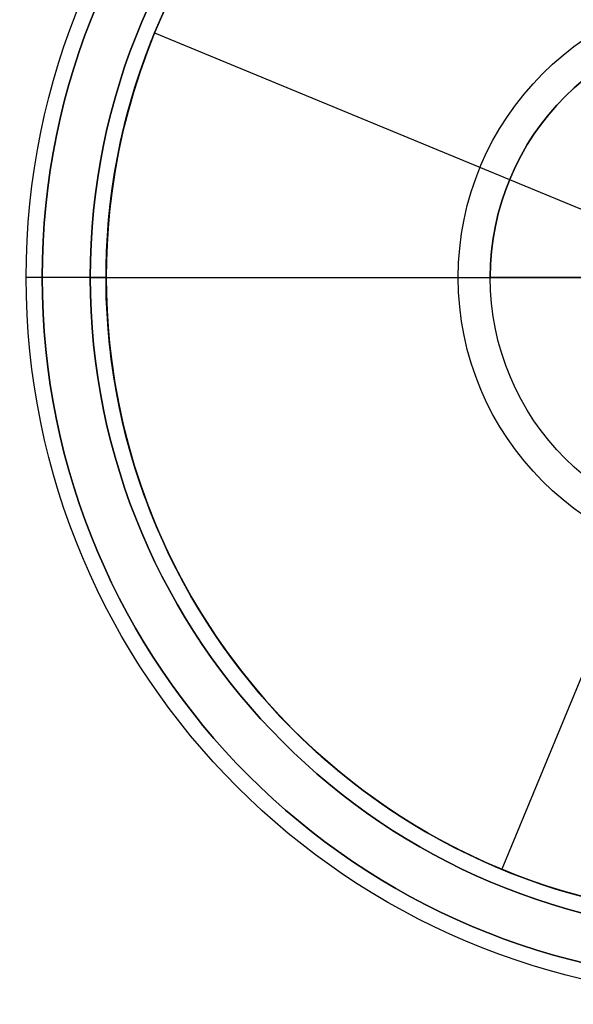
# Model space of a CAD drawing. Header units: millimetres. Extents: x -398 to 387, y -563 to 552.
# Tile 227 of 256: x -351 to -333, y 469 to 500. Entities that reach past the tile are written whole.
import ezdxf

# ---------------------------------------------------------------- set-up
doc = ezdxf.new("R2010")
doc.units = ezdxf.units.MM
doc.layers.add('Livello 01', color=7, linetype='Continuous')

# ---------------------------------------------------------------- blocks, each defined once
blk = doc.blocks.new('MMFTT08X23')
at = {"layer": 'Livello 01', "color": 254, "true_color": 0xcad1ee}
for p, q in [((-20, 15), (-20, 0)), ((-20, 15), (-4, 15)), ((0, 15, 4), (0, 15, 20)), ((-20, 0), (20, 0)), ((0, 0, -20), (0, 0, 20))]:
    blk.add_line(p, q, dxfattribs=at)
at = {"layer": 'Livello 01', "color": 254, "true_color": 0xcad1ee, "extrusion": (0, -1, 0)}
for centre, start, end in [((0, 0, -15), 90, 270), ((0, 0, -15), 270, 90), ((0, 0, -7.5), 90, 270), ((0, 0, -7.5), 270, 90)]:
    blk.add_arc(centre, 20, start, end, dxfattribs=at)
at = {"layer": 'Livello 01', "color": 254, "true_color": 0xcad1ee, "extrusion": (0, 1, 0)}
for start, end in [(270, 90), (90, 270)]:
    blk.add_arc((0, 0), 20, start, end, dxfattribs=at)
at = {"layer": 'Livello 01', "color": 254, "true_color": 0xcad1ee}
blk.add_open_spline([(0, 15, 20), (0, 0, 20)], degree=1, dxfattribs=at)

msp = doc.modelspace()

# ---------------------------------------------------------------- linework, layer by layer
at = {"layer": 'Livello 01', "color": 254, "true_color": 0xcad1ee}
for p, q in [((-348.5, 492, -175.5), (-332.25, 492, -175.5)), ((-348, 492, 186.5), (-337, 492, 186.5)), ((-330.5, 492, 186.5), (-336, 492, 186.5))]:
    msp.add_line(p, q, dxfattribs=at)
at = {"layer": 'Livello 01', "color": 254, "true_color": 0xcad1ee, "extrusion": (0, 0, -1)}
for centre, radius, start, end in [((328, 492, 179.5), 22.5, 360, 180), ((328, 492, -190.5), 22, 0, 180), ((328, 492, 175.5), 20.5, 360, 180), ((328, 492, 176.5), 20.5, 0, 180), ((328, 492, -188.5), 20, 0, 180), ((328, 492, -186.5), 9, 360, 180), ((328, 492, -186.5), 8, 360, 180), ((328, 492, -186.25), 8, 0, 180), ((328, 492, 179.5), 22.5, 180, 0), ((328, 492, -190.5), 22, 180, 0), ((328, 492, 175.5), 20.5, 180, 0), ((328, 492, 176.5), 20.5, 180, 0), ((328, 492, -188.5), 20, 180, 0), ((328, 492, -186.5), 9, 180, 0), ((328, 492, -186), 8, 180, 0), ((328, 492, -186.5), 8, 180, 0), ((328, 492, -186.25), 8, 180, 0)]:
    msp.add_arc(centre, radius, start, end, dxfattribs=at)
at = {"layer": 'Livello 01', "color": 254, "true_color": 0xcad1ee}
for centre, radius, start, end in [((-328, 492, 190.5), 22, 0, 180), ((-328, 492, -177.5), 20.5, 0, 180), ((-328, 492, 186.5), 20, 0, 180), ((-328, 492, 187.5), 20, 0, 180), ((-328, 492, 186), 8, 0, 180), ((-328, 492, 190.5), 22, 180, 0), ((-328, 492, -177.5), 20.5, 180, 0), ((-328, 492, 186.5), 20, 180, 0), ((-328, 492, 187.5), 20, 180, 0)]:
    msp.add_arc(centre, radius, start, end, dxfattribs=at)
at = {"layer": 'Livello 01', "color": 254, "true_color": 0xcad1ee, "extrusion": (0, 1, 0)}
msp.add_arc((350.5, -177.5, 492), 2, 180, 270, dxfattribs=at)
at = {"layer": 'Livello 01', "color": 254, "true_color": 0xcad1ee, "extrusion": (0, -1, 0)}
msp.add_arc((-350, 188.5, -492), 2, 0, 90, dxfattribs=at)
at = {"layer": 'Livello 01', "color": 254, "true_color": 0xcad1ee}
for points in [[(-348.5, 492, -175.5), (-348.5, 492, -177.5)], [(-348, 492, 188.5), (-348, 492, 186.5)], [(-337, 492, 186.5), (-332.5, 492, 182)], [(-336, 492, 186), (-336, 492, 186.5)], [(-332, 492, 182), (-336, 492, 186)]]:
    msp.add_open_spline(points, degree=1, dxfattribs=at)

# ---------------------------------------------------------------- block references
at = {"layer": 'Livello 01', "extrusion": (-0.381849, -0.924225, 0)}
msp.add_blockref('MMFTT08X23', (-491.016, -190.5, -329.472), dxfattribs=at)

doc.saveas('drawing.dxf')
